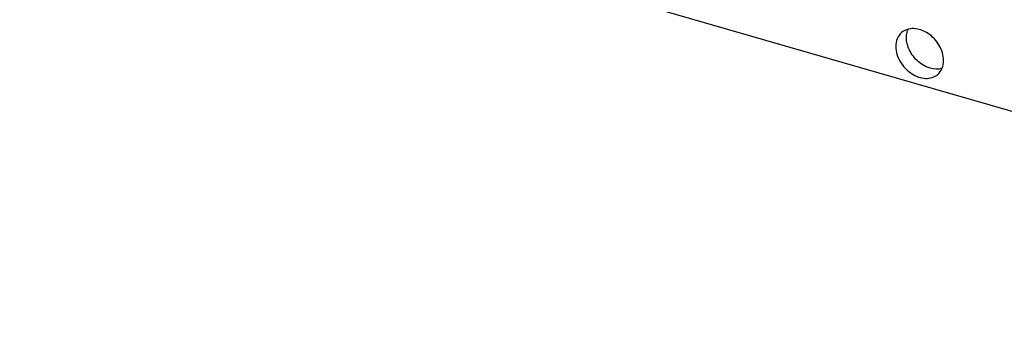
# Model space of a CAD drawing. Header units: millimetres. Extents: x 0 to 210, y 0 to 297.
# Tile 41 of 56: x 125.81 to 136.78, y 231.95 to 235.31. Entities that reach past the tile are written whole.
import ezdxf

# ---------------------------------------------------------------- set-up
doc = ezdxf.new("R2010")
doc.units = ezdxf.units.MM
doc.header["$LTSCALE"] = 19.36
doc.layers.get('0').update_dxf_attribs({"linetype": 'CONTINUOUS'})

msp = doc.modelspace()

# ---------------------------------------------------------------- linework, layer by layer
at = {"color": 7, "linetype": 'CONTINUOUS'}
msp.add_line((76.57324, 251.69711), (144.98925, 231.94711), dxfattribs=at)
for points, knots in [([(135.63305, 235.16856), (135.6122, 235.1505), (135.57783, 235.10143), (135.56813, 235.04306), (135.56813, 235.01317)], [0, 0, 0, 0, 0.47999536, 1, 1, 1, 1]), ([(136.10012, 234.8596), (136.10012, 234.91697), (136.06215, 235.03573), (135.95754, 235.14705), (135.85168, 235.20079), (135.77079, 235.21723), (135.69436, 235.20805), (135.65075, 235.18389), (135.63305, 235.16856)], [0, 0, 0, 0, 0.25693418, 0.53080223, 0.66202631, 0.78362265, 0.8951218, 1, 1, 1, 1]), ([(135.68599, 235.11523), (135.68599, 235.12329), (135.68738, 235.15419), (135.69473, 235.18494), (135.70385, 235.20592)], [0, 0, 0, 0, 0.26048403, 1, 1, 1, 1]), ([(136.08215, 234.76891), (136.03948, 234.75728), (135.9392, 234.76428), (135.80951, 234.84193), (135.7139, 234.96436), (135.68599, 235.06632), (135.68599, 235.11523)], [0, 0, 0, 0, 0.22530894, 0.48267871, 0.75078507, 1, 1, 1, 1]), ([(135.56813, 235.01317), (135.56813, 234.95579), (135.6061, 234.83703), (135.71071, 234.72572), (135.81656, 234.67197), (135.89746, 234.65553), (135.97388, 234.66471), (136.01749, 234.68887), (136.03519, 234.7042)], [0, 0, 0, 0, 0.25693418, 0.53080223, 0.66202631, 0.78362265, 0.8951218, 1, 1, 1, 1]), ([(136.03519, 234.7042), (136.05605, 234.72226), (136.09041, 234.77133), (136.10012, 234.82971), (136.10012, 234.8596)], [0, 0, 0, 0, 0.47999536, 1, 1, 1, 1])]:
    msp.add_open_spline(points, degree=3, knots=knots, dxfattribs=at)

doc.saveas('drawing.dxf')
